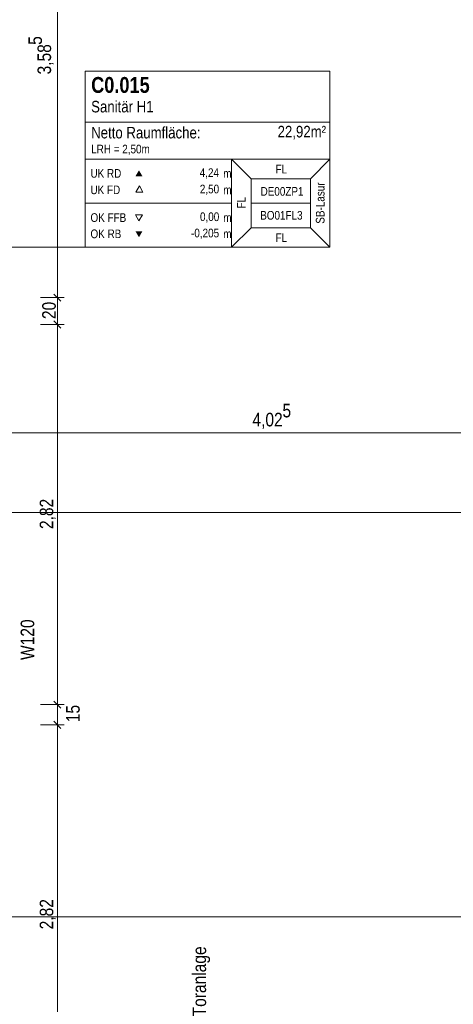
# Model space of a CAD drawing. Extents: x -720 to 300, y 62 to 1162.
# Tile 18 of 256: x -603 to -539, y 537 to 683. Entities that reach past the tile are written whole.
import ezdxf
from ezdxf.lldxf.tags import DXFTag

# ---------------------------------------------------------------- set-up
doc = ezdxf.new("R2010")
doc.units = 0
doc.layers.get('0').update_dxf_attribs({"lineweight": 13})
doc.layers.add('70 -71 Achsen- 1 Gebäudeachsen', color=7, linetype='STRICHPUNKT2-A06G93UB8I', lineweight=18)
doc.layers.add('70 -75 Raumstempel- 3 Wandstempel', color=7, linetype='Continuous', lineweight=50)
for name, color, linetype, lineweight, true_color in [('70 -72 Beschriftung- 2 Beschriftung Bauteile', 7, 'Continuous', 9, 0x9999ff), ('70 -75 Raumstempel- 1 Raumstempel', 7, 'Continuous', 25, 0xff6600), ('70 -75 Raumstempel-2 Verweislinie', 7, 'Continuous', 9, 0xff6600), ('70 -76 Bemaßung- 2 Allgemein', 9, 'Continuous', 5, 0x808080)]:
    doc.layers.add(name, color=color, linetype=linetype, lineweight=lineweight, true_color=true_color)
doc.styles.get("Standard").update_dxf_attribs({"font": 'ARIALN.TTF'})
tags = doc.linetypes.add('STRICHPUNKT2-A06G93UB8I', pattern=[12.7, 6.35, -3.175, 0, -3.175]).pattern_tags.tags
tags[10:11] = [DXFTag(74, 4), DXFTag(75, 0), DXFTag(340, '0'), DXFTag(46, 0.0), DXFTag(50, 0.0), DXFTag(44, 0.0), DXFTag(45, 0.0)]
tags[8:9] = [DXFTag(74, 4), DXFTag(75, 0), DXFTag(340, '0'), DXFTag(46, 0.0), DXFTag(50, 0.0), DXFTag(44, 0.0), DXFTag(45, 0.0)]
tags[6:7] = [DXFTag(74, 4), DXFTag(75, 0), DXFTag(340, '0'), DXFTag(46, 0.0), DXFTag(50, 0.0), DXFTag(44, 0.0), DXFTag(45, 0.0)]
tags[4:5] = [DXFTag(74, 4), DXFTag(75, 0), DXFTag(340, '0'), DXFTag(46, 0.0), DXFTag(50, 0.0), DXFTag(44, 0.0), DXFTag(45, 0.0)]

# ---------------------------------------------------------------- blocks, each defined once
blk = doc.blocks.new('Referenz-A06G93UD8I')
at = {"layer": '70 -71 Achsen- 1 Gebäudeachsen', "color": 0, "linetype": 'STRICHPUNKT2-A06G93UB8I', "lineweight": -2, "ltscale": 0.13}
for p, q in [((-682.36, 609.91), (76.46, 609.91)), ((-682.36, 549.91), (76.46, 549.91))]:
    blk.add_line(p, q, dxfattribs=at)
at = {"layer": '70 -75 Raumstempel- 1 Raumstempel', "color": 0, "lineweight": -2}
for p, q in [((-593.7, 675.41), (-593.7, 649.27)), ((-557.38, 675.41), (-593.7, 675.41)), ((-557.38, 649.27), (-557.38, 675.41)), ((-557.38, 667.82), (-593.7, 667.82)), ((-593.7, 662.34), (-571.97, 662.34)), ((-569.09, 659.44), (-571.97, 662.34)), ((-557.38, 662.34), (-571.97, 662.34)), ((-571.97, 662.34), (-571.97, 649.27)), ((-560.26, 659.44), (-557.38, 662.34)), ((-569.09, 652.17), (-569.09, 659.44)), ((-569.09, 659.44), (-560.26, 659.44)), ((-560.26, 652.17), (-560.26, 659.44)), ((-585.66, 658.38), (-586.19, 657.47)), ((-586.19, 657.47), (-585.14, 657.47)), ((-585.14, 657.47), (-585.66, 658.38)), ((-593.7, 655.81), (-571.97, 655.81)), ((-560.26, 655.81), (-569.09, 655.81)), ((-585.73, 653.2), (-586.26, 654.11)), ((-586.26, 654.11), (-585.21, 654.11)), ((-585.21, 654.11), (-585.73, 653.2)), ((-569.09, 652.17), (-571.97, 649.27)), ((-569.09, 652.17), (-560.26, 652.17)), ((-560.26, 652.17), (-557.38, 649.27)), ((-557.38, 649.27), (-593.7, 649.27))]:
    blk.add_line(p, q, dxfattribs=at)
for points in [[(-585.21, 659.8), (-585.73, 660.7), (-586.26, 659.8)], [(-585.21, 651.66), (-585.73, 650.76), (-586.26, 651.66)]]:
    blk.add_solid(points, dxfattribs=at)
at = {"layer": '70 -75 Raumstempel-2 Verweislinie', "color": 0, "linetype": 'Continuous', "lineweight": -2, "ltscale": 0.13}
blk.add_line((-620.67, 649.27), (-593.7, 649.27), dxfattribs=at)
at = {"layer": '70 -76 Bemaßung- 2 Allgemein', "color": 0, "linetype": 'Continuous', "lineweight": -2, "ltscale": 0.13}
for p, q in [((-597.85, 642.87), (-597.85, 712.45)), ((-597.85, 640.81), (-597.85, 642.87)), ((-600.35, 641.81), (-596.85, 641.81)), ((-600.35, 641.81), (-596.85, 641.81)), ((-597.32, 641.28), (-598.38, 642.34)), ((-598.38, 642.34), (-597.32, 641.28)), ((-597.85, 642.81), (-597.85, 640.75)), ((-597.85, 638.87), (-597.85, 640.75)), ((-597.85, 636.81), (-597.85, 638.87)), ((-597.85, 638.81), (-597.85, 636.75)), ((-600.35, 637.81), (-596.85, 637.81)), ((-600.35, 637.81), (-596.85, 637.81)), ((-598.38, 638.34), (-597.32, 637.28)), ((-597.32, 637.28), (-598.38, 638.34)), ((-597.85, 582.47), (-597.85, 636.75)), ((-526.91, 621.76), (-605.29, 621.76)), ((-597.85, 582.47), (-597.85, 583.53)), ((-597.32, 580.88), (-598.38, 581.94)), ((-597.32, 580.88), (-598.38, 581.94)), ((-597.85, 580.41), (-597.85, 582.47)), ((-597.85, 580.41), (-597.85, 582.47)), ((-600.35, 581.41), (-596.85, 581.41)), ((-600.35, 581.41), (-596.85, 581.41)), ((-597.85, 578.41), (-597.85, 581.41)), ((-598.38, 578.94), (-597.32, 577.88)), ((-598.38, 578.94), (-597.32, 577.88)), ((-597.85, 579.41), (-597.85, 577.35)), ((-597.85, 579.41), (-597.85, 577.35)), ((-600.35, 578.41), (-596.85, 578.41)), ((-600.35, 578.41), (-596.85, 578.41)), ((-597.85, 577.35), (-597.85, 576.29)), ((-597.85, 523.07), (-597.85, 577.35))]:
    blk.add_line(p, q, dxfattribs=at)
at = {"layer": '70 -72 Beschriftung- 2 Beschriftung Bauteile', "color": 0, "linetype": 'Continuous', "lineweight": -2, "ltscale": 0.13, "insert": (-577.78, 535.15), "char_height": 2.0138, "attachment_point": 1, "rotation": 90}
blk.add_mtext('{\\fArial Narrow;Toranlage}', dxfattribs=at)
at = {"layer": '70 -75 Raumstempel- 1 Raumstempel', "color": 0, "linetype": 'Continuous', "lineweight": -2, "ltscale": 0.13, "attachment_point": 1}
for s, insert, char_height, rotation in [('{\\fArial Narrow|b1|i0;C0.015}', (-592.83, 674.54), 2.3536, 0), ('{\\fArial Narrow;Sanitär H1}', (-592.83, 671), 1.7117, 0), ('{\\fArial Narrow;Netto Raumfläche:}', (-592.83, 667.14), 1.7117, 0), ('{\\fArial Narrow;22,92m²}', (-565.14, 667.29), 1.7117, 0), ('{\\fArial Narrow;LRH = 2,50m}', (-592.83, 664.49), 1.2838, 0), ('{\\fArial Narrow;UK RD}', (-592.93, 660.88), 1.2838, 0), ('{\\fArial Narrow;4,24}', (-576.71, 660.99), 1.2838, 0), ('{\\fArial Narrow;m}', (-573.21, 660.87), 1.2838, 0), ('{\\fArial Narrow;FL}', (-565.44, 661.51), 1.2838, 0), ('{\\fArial Narrow;SB-Lasur}', (-559.46, 652.77), 1.2838, 90), ('{\\fArial Narrow;UK FD}', (-592.93, 658.44), 1.2838, 0), ('{\\fArial Narrow;2,50}', (-576.69, 658.56), 1.2838, 0), ('{\\fArial Narrow;m}', (-573.21, 658.43), 1.2838, 0), ('{\\fArial Narrow;DE00ZP1}', (-567.67, 658.21), 1.2838, 0), ('{\\fArial Narrow;FL}', (-571.17, 655.04), 1.2838, 90), ('{\\fArial Narrow;BO01FL3}', (-567.73, 654.66), 1.2838, 0), ('{\\fArial Narrow;OK FFB}', (-592.93, 654.32), 1.2838, 0), ('{\\fArial Narrow;0,00}', (-576.67, 654.45), 1.2838, 0), ('{\\fArial Narrow;m}', (-573.21, 654.32), 1.2838, 0), ('{\\fArial Narrow;OK RB}', (-592.93, 651.91), 1.2838, 0), ('{\\fArial Narrow;-0,205}', (-578, 652.03), 1.2838, 0), ('{\\fArial Narrow;m}', (-573.21, 651.91), 1.2838, 0), ('{\\fArial Narrow;FL}', (-565.44, 651.34), 1.2838, 0)]:
    blk.add_mtext(s, dxfattribs=dict(at, insert=insert, char_height=char_height, rotation=rotation))
at = {"layer": '70 -75 Raumstempel- 3 Wandstempel', "color": 0, "linetype": 'Continuous', "lineweight": -2, "ltscale": 0.13, "insert": (-603.3, 588.03), "char_height": 2.0138, "attachment_point": 1, "rotation": 90}
blk.add_mtext('{\\fArial Narrow;W120}', dxfattribs=at)
at = {"layer": '70 -76 Bemaßung- 2 Allgemein', "color": 0, "linetype": 'Continuous', "lineweight": -2, "ltscale": 0.13, "char_height": 2.0138, "attachment_point": 1, "rotation": 90}
for s, insert in [('{\\fArial Narrow;5}', (-602.15, 679.31)), ('{\\fArial Narrow;3,58}', (-600.8, 674.92)), ('{\\fArial Narrow;20}', (-600.1, 638.62)), ('{\\fArial Narrow;2,82}', (-600.47, 607.46)), ('{\\fArial Narrow;15}', (-596.55, 578.8)), ('{\\fArial Narrow;2,82}', (-600.47, 548.06))]:
    blk.add_mtext(s, dxfattribs=dict(at, insert=insert))
at = {"layer": '70 -76 Bemaßung- 2 Allgemein', "color": 0, "linetype": 'Continuous', "lineweight": -2, "ltscale": 0.13, "char_height": 2.0138, "attachment_point": 1}
for s, insert in [('{\\fArial Narrow;5}', (-564.42, 626.05)), ('{\\fArial Narrow;4,02}', (-568.88, 624.71))]:
    blk.add_mtext(s, dxfattribs=dict(at, insert=insert))

msp = doc.modelspace()

# ---------------------------------------------------------------- block references
at = {"color": 8, "lineweight": 13, "ltscale": 0.13, "true_color": 0x808080}
msp.add_blockref('Referenz-A06G93UD8I', (0, 0), dxfattribs=at)

doc.saveas('drawing.dxf')
